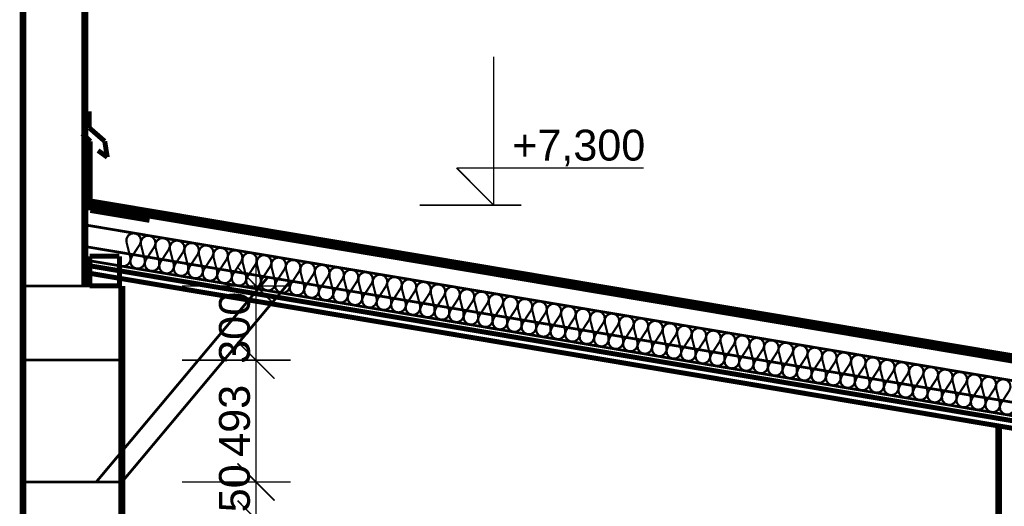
# Model space of a CAD drawing. Extents: x -289843 to 60066, y -44128 to 109843.
# Tile 49 of 61: x 30690 to 34676, y 3840 to 5808. Entities that reach past the tile are written whole.
import ezdxf

# ---------------------------------------------------------------- set-up
doc = ezdxf.new("R2010")
doc.units = 0
doc.header["$MEASUREMENT"] = 0
doc.linetypes.add('Dlouhé čárky', pattern=[250, 150, -100])
for name, color, linetype in [('EXTERIOR_WALLS', 7, 'Continuous'), ('KÓTY', 7, 'Continuous'), ('múry', 7, 'Continuous')]:
    doc.layers.add(name, color=color, linetype=linetype)
doc.styles.add('GENERATED_STYLE_1', font='arial.ttf')
doc.dimstyles.new('Dimstyle_D87F', dxfattribs={"dimtxt": 125, "dimasz": 142.5, "dimexe": 0.18, "dimexo": 0.3, "dimgap": 0.09, "dimtad": 1, "dimdec": 0, "dimzin": 0, "dimdsep": 46, "dimtxsty": 'GENERATED_STYLE_1', "dimblk": 'ARROWHEAD_6', "dimblk1": 'ARROWHEAD_6', "dimblk2": 'ARROWHEAD_6', "dimcen": 0.09, "dimclrd": 124, "dimclre": 124, "dimclrt": 124, "dimadec": 0, "dimazin": 0, "dimtfac": 1, "dimtdec": 4, "dimtmove": 0, "dimatfit": 0, "dimfxl": 0, "dimtolj": 1, "dimtzin": 0, "dimarcsym": 0})

# ---------------------------------------------------------------- blocks, each defined once
blk = doc.blocks.new('InsulFib_70_1340')
at = {"layer": 'EXTERIOR_WALLS', "color": 0, "linetype": 'ByBlock', "const_width": 8.82}
for points in [[(57, 98.3), (59.4, 112.7), (54.6, 126.5), (43.9, 136.4), (29.7, 140), (15.6, 136.4), (4.8, 126.5), (0.1, 112.7), (2.5, 98.3)], [(116.5, 98.3), (118.9, 112.7), (114.1, 126.5), (103.4, 136.4), (89.2, 140), (75.1, 136.4), (64.3, 126.5), (59.6, 112.7), (62, 98.3)], [(176, 98.3), (178.4, 112.7), (173.6, 126.5), (162.9, 136.4), (148.7, 140), (134.6, 136.4), (123.8, 126.5), (119.1, 112.7), (121.5, 98.3)], [(235.5, 98.3), (237.9, 112.7), (233.1, 126.5), (222.4, 136.4), (208.2, 140), (194.1, 136.4), (183.3, 126.5), (178.6, 112.7), (181, 98.3)], [(295, 98.3), (297.4, 112.7), (292.6, 126.5), (281.9, 136.4), (267.7, 140), (253.6, 136.4), (242.8, 126.5), (238.1, 112.7), (240.5, 98.3)], [(354.5, 98.3), (356.9, 112.7), (352.1, 126.5), (341.4, 136.4), (327.2, 140), (313.1, 136.4), (302.3, 126.5), (297.6, 112.7), (300, 98.3)], [(414, 98.3), (416.4, 112.7), (411.6, 126.5), (400.9, 136.4), (386.7, 140), (372.6, 136.4), (361.8, 126.5), (357.1, 112.7), (359.5, 98.3)], [(473.5, 98.3), (475.9, 112.7), (471.1, 126.5), (460.4, 136.4), (446.2, 140), (432.1, 136.4), (421.3, 126.5), (416.6, 112.7), (419, 98.3)], [(533, 98.3), (535.4, 112.7), (530.6, 126.5), (519.9, 136.4), (505.7, 140), (491.6, 136.4), (480.8, 126.5), (476.1, 112.7), (478.5, 98.3)], [(592.5, 98.3), (594.9, 112.7), (590.1, 126.5), (579.4, 136.4), (565.2, 140), (551.1, 136.4), (540.3, 126.5), (535.6, 112.7), (538, 98.3)], [(652, 98.3), (654.4, 112.7), (649.6, 126.5), (638.9, 136.4), (624.7, 140), (610.6, 136.4), (599.8, 126.5), (595.1, 112.7), (597.5, 98.3)], [(711.5, 98.3), (713.9, 112.7), (709.1, 126.5), (698.4, 136.4), (684.2, 140), (670.1, 136.4), (659.3, 126.5), (654.6, 112.7), (657, 98.3)], [(771, 98.3), (773.4, 112.7), (768.6, 126.5), (757.9, 136.4), (743.7, 140), (729.6, 136.4), (718.8, 126.5), (714.1, 112.7), (716.5, 98.3)], [(830.5, 98.3), (832.9, 112.7), (828.1, 126.5), (817.4, 136.4), (803.2, 140), (789.1, 136.4), (778.3, 126.5), (773.6, 112.7), (776, 98.3)], [(890, 98.3), (892.4, 112.7), (887.6, 126.5), (876.9, 136.4), (862.7, 140), (848.6, 136.4), (837.8, 126.5), (833.1, 112.7), (835.5, 98.3)], [(949.5, 98.3), (951.8, 112.7), (947.1, 126.5), (936.4, 136.4), (922.2, 140), (908, 136.4), (897.3, 126.5), (892.6, 112.7), (895, 98.3)], [(1009, 98.3), (1011.3, 112.7), (1006.6, 126.5), (995.9, 136.4), (981.7, 140), (967.5, 136.4), (956.8, 126.5), (952.1, 112.7), (954.5, 98.3)], [(1068.4, 98.3), (1070.8, 112.7), (1066.1, 126.5), (1055.4, 136.4), (1041.2, 140), (1027, 136.4), (1016.3, 126.5), (1011.6, 112.7), (1013.9, 98.3)], [(1127.9, 98.3), (1130.3, 112.7), (1125.6, 126.5), (1114.9, 136.4), (1100.7, 140), (1086.5, 136.4), (1075.8, 126.5), (1071.1, 112.7), (1073.4, 98.3)], [(1187.4, 98.3), (1189.8, 112.7), (1185.1, 126.5), (1174.3, 136.4), (1160.2, 140), (1146, 136.4), (1135.3, 126.5), (1130.5, 112.7), (1132.9, 98.3)], [(1246.9, 98.3), (1249.3, 112.7), (1244.6, 126.5), (1233.8, 136.4), (1219.7, 140), (1205.5, 136.4), (1194.8, 126.5), (1190, 112.7), (1192.4, 98.3)], [(1306.4, 98.3), (1308.8, 112.7), (1304.1, 126.5), (1293.3, 136.4), (1279.2, 140), (1265, 136.4), (1254.3, 126.5), (1249.5, 112.7), (1251.9, 98.3)], [(1365.9, 98.3), (1368.3, 112.7), (1363.6, 126.5), (1352.8, 136.4), (1338.7, 140), (1324.5, 136.4), (1313.8, 126.5), (1309, 112.7), (1311.4, 98.3)], [(1425.4, 98.3), (1427.8, 112.7), (1423.1, 126.5), (1412.3, 136.4), (1398.2, 140), (1384, 136.4), (1373.3, 126.5), (1368.5, 112.7), (1370.9, 98.3)], [(1484.9, 98.3), (1487.3, 112.7), (1482.6, 126.5), (1471.8, 136.4), (1457.7, 140), (1443.5, 136.4), (1432.8, 126.5), (1428, 112.7), (1430.4, 98.3)], [(1544.4, 98.3), (1546.8, 112.7), (1542.1, 126.5), (1531.3, 136.4), (1517.2, 140), (1503, 136.4), (1492.3, 126.5), (1487.5, 112.7), (1489.9, 98.3)], [(1603.9, 98.3), (1606.3, 112.7), (1601.6, 126.5), (1590.8, 136.4), (1576.7, 140), (1562.5, 136.4), (1551.8, 126.5), (1547, 112.7), (1549.4, 98.3)], [(1663.4, 98.3), (1665.8, 112.7), (1661.1, 126.5), (1650.3, 136.4), (1636.2, 140), (1622, 136.4), (1611.3, 126.5), (1606.5, 112.7), (1608.9, 98.3)], [(1722.9, 98.3), (1725.3, 112.7), (1720.6, 126.5), (1709.8, 136.4), (1695.7, 140), (1681.5, 136.4), (1670.8, 126.5), (1666, 112.7), (1668.4, 98.3)], [(1782.4, 98.3), (1784.8, 112.7), (1780.1, 126.5), (1769.3, 136.4), (1755.2, 140), (1741, 136.4), (1730.3, 126.5), (1725.5, 112.7), (1727.9, 98.3)], [(1841.9, 98.3), (1844.3, 112.7), (1839.6, 126.5), (1828.8, 136.4), (1814.7, 140), (1800.5, 136.4), (1789.8, 126.5), (1785, 112.7), (1787.4, 98.3)], [(1901.4, 98.3), (1903.8, 112.7), (1899.1, 126.5), (1888.3, 136.4), (1874.2, 140), (1860, 136.4), (1849.3, 126.5), (1844.5, 112.7), (1846.9, 98.3)], [(1960.9, 98.3), (1963.3, 112.7), (1958.6, 126.5), (1947.8, 136.4), (1933.7, 140), (1919.5, 136.4), (1908.8, 126.5), (1904, 112.7), (1906.4, 98.3)], [(2020.4, 98.3), (2022.8, 112.7), (2018.1, 126.5), (2007.3, 136.4), (1993.2, 140), (1979, 136.4), (1968.3, 126.5), (1963.5, 112.7), (1965.9, 98.3)], [(2079.9, 98.3), (2082.3, 112.7), (2077.5, 126.5), (2066.8, 136.4), (2052.6, 140), (2038.5, 136.4), (2027.8, 126.5), (2023, 112.7), (2025.4, 98.3)], [(2139.4, 98.3), (2141.8, 112.7), (2137, 126.5), (2126.3, 136.4), (2112.1, 140), (2098, 136.4), (2087.2, 126.5), (2082.5, 112.7), (2084.9, 98.3)], [(2198.9, 98.3), (2201.3, 112.7), (2196.5, 126.5), (2185.8, 136.4), (2171.6, 140), (2157.5, 136.4), (2146.7, 126.5), (2142, 112.7), (2144.4, 98.3)], [(2258.4, 98.3), (2260.8, 112.7), (2256, 126.5), (2245.3, 136.4), (2231.1, 140), (2217, 136.4), (2206.2, 126.5), (2201.5, 112.7), (2203.9, 98.3)], [(2317.9, 98.3), (2320.3, 112.7), (2315.5, 126.5), (2304.8, 136.4), (2290.6, 140), (2276.5, 136.4), (2265.7, 126.5), (2261, 112.7), (2263.4, 98.3)], [(2377.4, 98.3), (2379.8, 112.7), (2375, 126.5), (2364.3, 136.4), (2350.1, 140), (2336, 136.4), (2325.2, 126.5), (2320.5, 112.7), (2322.9, 98.3)], [(2436.9, 98.3), (2439.3, 112.7), (2434.5, 126.5), (2423.8, 136.4), (2409.6, 140), (2395.5, 136.4), (2384.7, 126.5), (2380, 112.7), (2382.4, 98.3)], [(2496.4, 98.3), (2498.8, 112.7), (2494, 126.5), (2483.3, 136.4), (2469.1, 140), (2455, 136.4), (2444.2, 126.5), (2439.5, 112.7), (2441.9, 98.3)], [(2555.9, 98.3), (2558.3, 112.7), (2553.5, 126.5), (2542.8, 136.4), (2528.6, 140), (2514.5, 136.4), (2503.7, 126.5), (2499, 112.7), (2501.4, 98.3)], [(2615.4, 98.3), (2617.8, 112.7), (2613, 126.5), (2602.3, 136.4), (2588.1, 140), (2574, 136.4), (2563.2, 126.5), (2558.5, 112.7), (2560.9, 98.3)], [(2674.9, 98.3), (2677.3, 112.7), (2672.5, 126.5), (2661.8, 136.4), (2647.6, 140), (2633.5, 136.4), (2622.7, 126.5), (2618, 112.7), (2620.4, 98.3)], [(2734.4, 98.3), (2736.8, 112.7), (2732, 126.5), (2721.3, 136.4), (2707.1, 140), (2693, 136.4), (2682.2, 126.5), (2677.5, 112.7), (2679.9, 98.3)], [(2793.9, 98.3), (2796.3, 112.7), (2791.5, 126.5), (2780.8, 136.4), (2766.6, 140), (2752.5, 136.4), (2741.7, 126.5), (2737, 112.7), (2739.4, 98.3)], [(2853.4, 98.3), (2855.8, 112.7), (2851, 126.5), (2840.3, 136.4), (2826.1, 140), (2812, 136.4), (2801.2, 126.5), (2796.5, 112.7), (2798.9, 98.3)], [(2912.9, 98.3), (2915.3, 112.7), (2910.5, 126.5), (2899.8, 136.4), (2885.6, 140), (2871.5, 136.4), (2860.7, 126.5), (2856, 112.7), (2858.4, 98.3)], [(2972.4, 98.3), (2974.8, 112.7), (2970, 126.5), (2959.3, 136.4), (2945.1, 140), (2931, 136.4), (2920.2, 126.5), (2915.5, 112.7), (2917.9, 98.3)], [(3031.9, 98.3), (3034.2, 112.7), (3029.5, 126.5), (3018.8, 136.4), (3004.6, 140), (2990.4, 136.4), (2979.7, 126.5), (2975, 112.7), (2977.4, 98.3)], [(3091.3, 98.3), (3093.7, 112.7), (3089, 126.5), (3078.3, 136.4), (3064.1, 140), (3049.9, 136.4), (3039.2, 126.5), (3034.5, 112.7), (3036.9, 98.3)], [(3150.8, 98.3), (3153.2, 112.7), (3148.5, 126.5), (3137.8, 136.4), (3123.6, 140), (3109.4, 136.4), (3098.7, 126.5), (3094, 112.7), (3096.3, 98.3)], [(3210.3, 98.3), (3212.7, 112.7), (3208, 126.5), (3197.2, 136.4), (3183.1, 140), (3168.9, 136.4), (3158.2, 126.5), (3153.4, 112.7), (3155.8, 98.3)], [(3269.8, 98.3), (3272.2, 112.7), (3267.5, 126.5), (3256.7, 136.4), (3242.6, 140), (3228.4, 136.4), (3217.7, 126.5), (3212.9, 112.7), (3215.3, 98.3)], [(3329.3, 98.3), (3331.7, 112.7), (3327, 126.5), (3316.2, 136.4), (3302.1, 140), (3287.9, 136.4), (3277.2, 126.5), (3272.4, 112.7), (3274.8, 98.3)], [(3388.8, 98.3), (3391.2, 112.7), (3386.5, 126.5), (3375.7, 136.4), (3361.6, 140), (3347.4, 136.4), (3336.7, 126.5), (3331.9, 112.7), (3334.3, 98.3)], [(3448.3, 98.3), (3450.7, 112.7), (3446, 126.5), (3435.2, 136.4), (3421.1, 140), (3406.9, 136.4), (3396.2, 126.5), (3391.4, 112.7), (3393.8, 98.3)], [(3507.8, 98.3), (3510.2, 112.7), (3505.5, 126.5), (3494.7, 136.4), (3480.6, 140), (3466.4, 136.4), (3455.7, 126.5), (3450.9, 112.7), (3453.3, 98.3)], [(3567.3, 98.3), (3569.7, 112.7), (3565, 126.5), (3554.2, 136.4), (3540.1, 140), (3525.9, 136.4), (3515.2, 126.5), (3510.4, 112.7), (3512.8, 98.3)], [(3626.8, 98.3), (3629.2, 112.7), (3624.5, 126.5), (3613.7, 136.4), (3599.6, 140), (3585.4, 136.4), (3574.7, 126.5), (3569.9, 112.7), (3572.3, 98.3)], [(2.5, 98.3), (27.2, 41.7)], [(32.2, 41.7), (57, 98.3)], [(62, 98.3), (86.7, 41.7)], [(91.7, 41.7), (116.5, 98.3)], [(121.5, 98.3), (146.2, 41.7)], [(151.2, 41.7), (176, 98.3)], [(181, 98.3), (205.7, 41.7)], [(210.7, 41.7), (235.5, 98.3)], [(240.5, 98.3), (265.2, 41.7)], [(270.2, 41.7), (295, 98.3)], [(300, 98.3), (324.7, 41.7)], [(329.7, 41.7), (354.5, 98.3)], [(359.5, 98.3), (384.2, 41.7)], [(389.2, 41.7), (414, 98.3)], [(419, 98.3), (443.7, 41.7)], [(448.7, 41.7), (473.5, 98.3)], [(478.5, 98.3), (503.2, 41.7)], [(508.2, 41.7), (533, 98.3)], [(538, 98.3), (562.7, 41.7)], [(567.7, 41.7), (592.5, 98.3)], [(597.5, 98.3), (622.2, 41.7)], [(627.2, 41.7), (652, 98.3)], [(657, 98.3), (681.7, 41.7)], [(686.7, 41.7), (711.5, 98.3)], [(716.5, 98.3), (741.2, 41.7)], [(746.2, 41.7), (771, 98.3)], [(776, 98.3), (800.7, 41.7)], [(805.7, 41.7), (830.5, 98.3)], [(835.5, 98.3), (860.2, 41.7)], [(865.2, 41.7), (890, 98.3)], [(895, 98.3), (919.7, 41.7)], [(924.7, 41.7), (949.5, 98.3)], [(954.5, 98.3), (979.2, 41.7)], [(984.2, 41.7), (1009, 98.3)], [(1013.9, 98.3), (1038.7, 41.7)], [(1043.7, 41.7), (1068.4, 98.3)], [(1073.4, 98.3), (1098.2, 41.7)], [(1103.2, 41.7), (1127.9, 98.3)], [(1132.9, 98.3), (1157.7, 41.7)], [(1162.7, 41.7), (1187.4, 98.3)], [(1192.4, 98.3), (1217.2, 41.7)], [(1222.2, 41.7), (1246.9, 98.3)], [(1251.9, 98.3), (1276.7, 41.7)], [(1281.7, 41.7), (1306.4, 98.3)], [(1311.4, 98.3), (1336.2, 41.7)], [(1341.2, 41.7), (1365.9, 98.3)], [(1370.9, 98.3), (1395.7, 41.7)], [(1400.7, 41.7), (1425.4, 98.3)], [(1430.4, 98.3), (1455.2, 41.7)], [(1460.2, 41.7), (1484.9, 98.3)], [(1489.9, 98.3), (1514.7, 41.7)], [(1519.7, 41.7), (1544.4, 98.3)], [(1549.4, 98.3), (1574.2, 41.7)], [(1579.2, 41.7), (1603.9, 98.3)], [(1608.9, 98.3), (1633.7, 41.7)], [(1638.7, 41.7), (1663.4, 98.3)], [(1668.4, 98.3), (1693.2, 41.7)], [(1698.2, 41.7), (1722.9, 98.3)], [(1727.9, 98.3), (1752.7, 41.7)], [(1757.7, 41.7), (1782.4, 98.3)], [(1787.4, 98.3), (1812.2, 41.7)], [(1817.2, 41.7), (1841.9, 98.3)], [(1846.9, 98.3), (1871.7, 41.7)], [(1876.7, 41.7), (1901.4, 98.3)], [(1906.4, 98.3), (1931.2, 41.7)], [(1936.2, 41.7), (1960.9, 98.3)], [(1965.9, 98.3), (1990.7, 41.7)], [(1995.7, 41.7), (2020.4, 98.3)], [(2025.4, 98.3), (2050.2, 41.7)], [(2055.1, 41.7), (2079.9, 98.3)], [(2084.9, 98.3), (2109.6, 41.7)], [(2114.6, 41.7), (2139.4, 98.3)], [(2144.4, 98.3), (2169.1, 41.7)], [(2174.1, 41.7), (2198.9, 98.3)], [(2203.9, 98.3), (2228.6, 41.7)], [(2233.6, 41.7), (2258.4, 98.3)], [(2263.4, 98.3), (2288.1, 41.7)], [(2293.1, 41.7), (2317.9, 98.3)], [(2322.9, 98.3), (2347.6, 41.7)], [(2352.6, 41.7), (2377.4, 98.3)], [(2382.4, 98.3), (2407.1, 41.7)], [(2412.1, 41.7), (2436.9, 98.3)], [(2441.9, 98.3), (2466.6, 41.7)], [(2471.6, 41.7), (2496.4, 98.3)], [(2501.4, 98.3), (2526.1, 41.7)], [(2531.1, 41.7), (2555.9, 98.3)], [(2560.9, 98.3), (2585.6, 41.7)], [(2590.6, 41.7), (2615.4, 98.3)], [(2620.4, 98.3), (2645.1, 41.7)], [(2650.1, 41.7), (2674.9, 98.3)], [(2679.9, 98.3), (2704.6, 41.7)], [(2709.6, 41.7), (2734.4, 98.3)], [(2739.4, 98.3), (2764.1, 41.7)], [(2769.1, 41.7), (2793.9, 98.3)], [(2798.9, 98.3), (2823.6, 41.7)], [(2828.6, 41.7), (2853.4, 98.3)], [(2858.4, 98.3), (2883.1, 41.7)], [(2888.1, 41.7), (2912.9, 98.3)], [(2917.9, 98.3), (2942.6, 41.7)], [(2947.6, 41.7), (2972.4, 98.3)], [(2977.4, 98.3), (3002.1, 41.7)], [(3007.1, 41.7), (3031.9, 98.3)], [(3036.9, 98.3), (3061.6, 41.7)], [(3066.6, 41.7), (3091.3, 98.3)], [(3096.3, 98.3), (3121.1, 41.7)], [(3126.1, 41.7), (3150.8, 98.3)], [(3155.8, 98.3), (3180.6, 41.7)], [(3185.6, 41.7), (3210.3, 98.3)], [(3215.3, 98.3), (3240.1, 41.7)], [(3245.1, 41.7), (3269.8, 98.3)], [(3274.8, 98.3), (3299.6, 41.7)], [(3304.6, 41.7), (3329.3, 98.3)], [(3334.3, 98.3), (3359.1, 41.7)], [(3364.1, 41.7), (3388.8, 98.3)], [(3393.8, 98.3), (3418.6, 41.7)], [(3423.6, 41.7), (3448.3, 98.3)], [(3453.3, 98.3), (3478.1, 41.7)], [(3483.1, 41.7), (3507.8, 98.3)], [(3512.8, 98.3), (3537.6, 41.7)], [(3542.6, 41.7), (3567.3, 98.3)], [(3572.3, 98.3), (3597.1, 41.7)], [(3602.1, 41.7), (3626.8, 98.3)], [(0, 0), (7.3, 0.9), (14.2, 3.6), (20.1, 7.9), (24.9, 13.5), (28.1, 20.1), (29.6, 27.3), (29.3, 34.7), (27.2, 41.7)], [(32.2, 41.7), (29.9, 27.3), (34.6, 13.5), (45.3, 3.6), (59.5, 0), (73.7, 3.6), (84.4, 13.5), (89.1, 27.3), (86.7, 41.7)], [(91.7, 41.7), (89.3, 27.3), (94.1, 13.5), (104.8, 3.6), (119, 0), (133.1, 3.6), (143.9, 13.5), (148.6, 27.3), (146.2, 41.7)], [(151.2, 41.7), (148.8, 27.3), (153.6, 13.5), (164.3, 3.6), (178.5, 0), (192.6, 3.6), (203.4, 13.5), (208.1, 27.3), (205.7, 41.7)], [(210.7, 41.7), (208.3, 27.3), (213.1, 13.5), (223.8, 3.6), (238, 0), (252.1, 3.6), (262.9, 13.5), (267.6, 27.3), (265.2, 41.7)], [(270.2, 41.7), (267.8, 27.3), (272.6, 13.5), (283.3, 3.6), (297.5, 0), (311.6, 3.6), (322.4, 13.5), (327.1, 27.3), (324.7, 41.7)], [(329.7, 41.7), (327.3, 27.3), (332.1, 13.5), (342.8, 3.6), (357, 0), (371.1, 3.6), (381.9, 13.5), (386.6, 27.3), (384.2, 41.7)], [(389.2, 41.7), (386.8, 27.3), (391.6, 13.5), (402.3, 3.6), (416.5, 0), (430.6, 3.6), (441.4, 13.5), (446.1, 27.3), (443.7, 41.7)], [(448.7, 41.7), (446.3, 27.3), (451.1, 13.5), (461.8, 3.6), (476, 0), (490.1, 3.6), (500.9, 13.5), (505.6, 27.3), (503.2, 41.7)], [(508.2, 41.7), (505.8, 27.3), (510.6, 13.5), (521.3, 3.6), (535.5, 0), (549.6, 3.6), (560.4, 13.5), (565.1, 27.3), (562.7, 41.7)], [(567.7, 41.7), (565.3, 27.3), (570.1, 13.5), (580.8, 3.6), (595, 0), (609.1, 3.6), (619.9, 13.5), (624.6, 27.3), (622.2, 41.7)], [(627.2, 41.7), (624.8, 27.3), (629.6, 13.5), (640.3, 3.6), (654.5, 0), (668.6, 3.6), (679.4, 13.5), (684.1, 27.3), (681.7, 41.7)], [(686.7, 41.7), (684.3, 27.3), (689.1, 13.5), (699.8, 3.6), (714, 0), (728.1, 3.6), (738.9, 13.5), (743.6, 27.3), (741.2, 41.7)], [(746.2, 41.7), (743.8, 27.3), (748.6, 13.5), (759.3, 3.6), (773.5, 0), (787.6, 3.6), (798.4, 13.5), (803.1, 27.3), (800.7, 41.7)], [(805.7, 41.7), (803.3, 27.3), (808.1, 13.5), (818.8, 3.6), (833, 0), (847.1, 3.6), (857.9, 13.5), (862.6, 27.3), (860.2, 41.7)], [(865.2, 41.7), (862.8, 27.3), (867.6, 13.5), (878.3, 3.6), (892.5, 0), (906.6, 3.6), (917.4, 13.5), (922.1, 27.3), (919.7, 41.7)], [(924.7, 41.7), (922.3, 27.3), (927.1, 13.5), (937.8, 3.6), (952, 0), (966.1, 3.6), (976.9, 13.5), (981.6, 27.3), (979.2, 41.7)], [(984.2, 41.7), (981.8, 27.3), (986.6, 13.5), (997.3, 3.6), (1011.4, 0), (1025.6, 3.6), (1036.3, 13.5), (1041.1, 27.3), (1038.7, 41.7)], [(1043.7, 41.7), (1041.3, 27.3), (1046, 13.5), (1056.8, 3.6), (1070.9, 0), (1085.1, 3.6), (1095.8, 13.5), (1100.6, 27.3), (1098.2, 41.7)], [(1103.2, 41.7), (1100.8, 27.3), (1105.5, 13.5), (1116.3, 3.6), (1130.4, 0), (1144.6, 3.6), (1155.3, 13.5), (1160.1, 27.3), (1157.7, 41.7)], [(1162.7, 41.7), (1160.3, 27.3), (1165, 13.5), (1175.8, 3.6), (1189.9, 0), (1204.1, 3.6), (1214.8, 13.5), (1219.6, 27.3), (1217.2, 41.7)], [(1222.2, 41.7), (1219.8, 27.3), (1224.5, 13.5), (1235.3, 3.6), (1249.4, 0), (1263.6, 3.6), (1274.3, 13.5), (1279.1, 27.3), (1276.7, 41.7)], [(1281.7, 41.7), (1279.3, 27.3), (1284, 13.5), (1294.8, 3.6), (1308.9, 0), (1323.1, 3.6), (1333.8, 13.5), (1338.6, 27.3), (1336.2, 41.7)], [(1341.2, 41.7), (1338.8, 27.3), (1343.5, 13.5), (1354.3, 3.6), (1368.4, 0), (1382.6, 3.6), (1393.3, 13.5), (1398.1, 27.3), (1395.7, 41.7)], [(1400.7, 41.7), (1398.3, 27.3), (1403, 13.5), (1413.8, 3.6), (1427.9, 0), (1442.1, 3.6), (1452.8, 13.5), (1457.6, 27.3), (1455.2, 41.7)], [(1460.2, 41.7), (1457.8, 27.3), (1462.5, 13.5), (1473.3, 3.6), (1487.4, 0), (1501.6, 3.6), (1512.3, 13.5), (1517.1, 27.3), (1514.7, 41.7)], [(1519.7, 41.7), (1517.3, 27.3), (1522, 13.5), (1532.8, 3.6), (1546.9, 0), (1561.1, 3.6), (1571.8, 13.5), (1576.6, 27.3), (1574.2, 41.7)], [(1579.2, 41.7), (1576.8, 27.3), (1581.5, 13.5), (1592.3, 3.6), (1606.4, 0), (1620.6, 3.6), (1631.3, 13.5), (1636.1, 27.3), (1633.7, 41.7)], [(1638.7, 41.7), (1636.3, 27.3), (1641, 13.5), (1651.8, 3.6), (1665.9, 0), (1680.1, 3.6), (1690.8, 13.5), (1695.6, 27.3), (1693.2, 41.7)], [(1698.2, 41.7), (1695.8, 27.3), (1700.5, 13.5), (1711.3, 3.6), (1725.4, 0), (1739.6, 3.6), (1750.3, 13.5), (1755.1, 27.3), (1752.7, 41.7)], [(1757.7, 41.7), (1755.3, 27.3), (1760, 13.5), (1770.8, 3.6), (1784.9, 0), (1799.1, 3.6), (1809.8, 13.5), (1814.6, 27.3), (1812.2, 41.7)], [(1817.2, 41.7), (1814.8, 27.3), (1819.5, 13.5), (1830.3, 3.6), (1844.4, 0), (1858.6, 3.6), (1869.3, 13.5), (1874.1, 27.3), (1871.7, 41.7)], [(1876.7, 41.7), (1874.3, 27.3), (1879, 13.5), (1889.8, 3.6), (1903.9, 0), (1918.1, 3.6), (1928.8, 13.5), (1933.6, 27.3), (1931.2, 41.7)], [(1936.2, 41.7), (1933.8, 27.3), (1938.5, 13.5), (1949.2, 3.6), (1963.4, 0), (1977.6, 3.6), (1988.3, 13.5), (1993, 27.3), (1990.7, 41.7)], [(1995.7, 41.7), (1993.3, 27.3), (1998, 13.5), (2008.7, 3.6), (2022.9, 0), (2037.1, 3.6), (2047.8, 13.5), (2052.5, 27.3), (2050.1, 41.7)], [(2055.1, 41.7), (2052.8, 27.3), (2057.5, 13.5), (2068.2, 3.6), (2082.4, 0), (2096.6, 3.6), (2107.3, 13.5), (2112, 27.3), (2109.6, 41.7)], [(2114.6, 41.7), (2112.2, 27.3), (2117, 13.5), (2127.7, 3.6), (2141.9, 0), (2156, 3.6), (2166.8, 13.5), (2171.5, 27.3), (2169.1, 41.7)], [(2174.1, 41.7), (2171.7, 27.3), (2176.5, 13.5), (2187.2, 3.6), (2201.4, 0), (2215.5, 3.6), (2226.3, 13.5), (2231, 27.3), (2228.6, 41.7)], [(2233.6, 41.7), (2231.2, 27.3), (2236, 13.5), (2246.7, 3.6), (2260.9, 0), (2275, 3.6), (2285.8, 13.5), (2290.5, 27.3), (2288.1, 41.7)], [(2293.1, 41.7), (2290.7, 27.3), (2295.5, 13.5), (2306.2, 3.6), (2320.4, 0), (2334.5, 3.6), (2345.3, 13.5), (2350, 27.3), (2347.6, 41.7)], [(2352.6, 41.7), (2350.2, 27.3), (2355, 13.5), (2365.7, 3.6), (2379.9, 0), (2394, 3.6), (2404.8, 13.5), (2409.5, 27.3), (2407.1, 41.7)], [(2412.1, 41.7), (2409.7, 27.3), (2414.5, 13.5), (2425.2, 3.6), (2439.4, 0), (2453.5, 3.6), (2464.3, 13.5), (2469, 27.3), (2466.6, 41.7)], [(2471.6, 41.7), (2469.2, 27.3), (2474, 13.5), (2484.7, 3.6), (2498.9, 0), (2513, 3.6), (2523.8, 13.5), (2528.5, 27.3), (2526.1, 41.7)], [(2531.1, 41.7), (2528.7, 27.3), (2533.5, 13.5), (2544.2, 3.6), (2558.4, 0), (2572.5, 3.6), (2583.3, 13.5), (2588, 27.3), (2585.6, 41.7)], [(2590.6, 41.7), (2588.2, 27.3), (2593, 13.5), (2603.7, 3.6), (2617.9, 0), (2632, 3.6), (2642.8, 13.5), (2647.5, 27.3), (2645.1, 41.7)], [(2650.1, 41.7), (2647.7, 27.3), (2652.5, 13.5), (2663.2, 3.6), (2677.4, 0), (2691.5, 3.6), (2702.3, 13.5), (2707, 27.3), (2704.6, 41.7)], [(2709.6, 41.7), (2707.2, 27.3), (2712, 13.5), (2722.7, 3.6), (2736.9, 0), (2751, 3.6), (2761.8, 13.5), (2766.5, 27.3), (2764.1, 41.7)], [(2769.1, 41.7), (2766.7, 27.3), (2771.5, 13.5), (2782.2, 3.6), (2796.4, 0), (2810.5, 3.6), (2821.3, 13.5), (2826, 27.3), (2823.6, 41.7)], [(2828.6, 41.7), (2826.2, 27.3), (2831, 13.5), (2841.7, 3.6), (2855.9, 0), (2870, 3.6), (2880.8, 13.5), (2885.5, 27.3), (2883.1, 41.7)], [(2888.1, 41.7), (2885.7, 27.3), (2890.5, 13.5), (2901.2, 3.6), (2915.4, 0), (2929.5, 3.6), (2940.3, 13.5), (2945, 27.3), (2942.6, 41.7)], [(2947.6, 41.7), (2945.2, 27.3), (2950, 13.5), (2960.7, 3.6), (2974.9, 0), (2989, 3.6), (2999.8, 13.5), (3004.5, 27.3), (3002.1, 41.7)], [(3007.1, 41.7), (3004.7, 27.3), (3009.5, 13.5), (3020.2, 3.6), (3034.4, 0), (3048.5, 3.6), (3059.3, 13.5), (3064, 27.3), (3061.6, 41.7)], [(3066.6, 41.7), (3064.2, 27.3), (3068.9, 13.5), (3079.7, 3.6), (3093.8, 0), (3108, 3.6), (3118.7, 13.5), (3123.5, 27.3), (3121.1, 41.7)], [(3126.1, 41.7), (3123.7, 27.3), (3128.4, 13.5), (3139.2, 3.6), (3153.3, 0), (3167.5, 3.6), (3178.2, 13.5), (3183, 27.3), (3180.6, 41.7)], [(3185.6, 41.7), (3183.2, 27.3), (3187.9, 13.5), (3198.7, 3.6), (3212.8, 0), (3227, 3.6), (3237.7, 13.5), (3242.5, 27.3), (3240.1, 41.7)], [(3245.1, 41.7), (3242.7, 27.3), (3247.4, 13.5), (3258.2, 3.6), (3272.3, 0), (3286.5, 3.6), (3297.2, 13.5), (3302, 27.3), (3299.6, 41.7)], [(3304.6, 41.7), (3302.2, 27.3), (3306.9, 13.5), (3317.7, 3.6), (3331.8, 0), (3346, 3.6), (3356.7, 13.5), (3361.5, 27.3), (3359.1, 41.7)], [(3364.1, 41.7), (3361.7, 27.3), (3366.4, 13.5), (3377.2, 3.6), (3391.3, 0), (3405.5, 3.6), (3416.2, 13.5), (3421, 27.3), (3418.6, 41.7)], [(3423.6, 41.7), (3421.2, 27.3), (3425.9, 13.5), (3436.7, 3.6), (3450.8, 0), (3465, 3.6), (3475.7, 13.5), (3480.5, 27.3), (3478.1, 41.7)], [(3483.1, 41.7), (3480.7, 27.3), (3485.4, 13.5), (3496.2, 3.6), (3510.3, 0), (3524.5, 3.6), (3535.2, 13.5), (3540, 27.3), (3537.6, 41.7)], [(3542.6, 41.7), (3540.2, 27.3), (3544.9, 13.5), (3555.7, 3.6), (3569.8, 0), (3584, 3.6), (3594.7, 13.5), (3599.5, 27.3), (3597.1, 41.7)], [(3602.1, 41.7), (3599.7, 27.3), (3604.4, 13.5), (3615.2, 3.6), (3629.3, 0), (3643.5, 3.6), (3654.2, 13.5), (3659, 27.3), (3656.6, 41.7)]]:
    blk.add_lwpolyline(points, dxfattribs=at)
blk = doc.blocks.new('DIM_2104', base_point=(-8539.4, 7300))
at = {"layer": 'KÓTY', "color": 124, "linetype": 'Continuous', "const_width": 6.17}
for points in [[(-8539.4, 7300), (-8539.4, 7900)], [(-8539.4, 7300), (-8689.4, 7450)], [(-8689.4, 7450), (-8539.4, 7450)], [(-8539.4, 7450), (-7932.3, 7450)], [(-8539.4, 7300), (-8839.4, 7300)], [(-8539.4, 7300), (-8426.9, 7300)]]:
    blk.add_lwpolyline(points, dxfattribs=at)
at = {"layer": 'KÓTY', "color": 124, "style": 'GENERATED_STYLE_1', "oblique": 0}
blk.add_text('+7,300', height=125, dxfattribs=at).set_placement((-8464.4, 7480))
blk = doc.blocks.new('*D651')
at = {"layer": 'KÓTY', "color": 124, "linetype": 'Continuous', "transparency": 16777216, "const_width": 6.17}
for points in [[(-9576.6, 5305), (-9426.6, 5155)], [(-9360.9, 5230), (-9801.6, 5230)], [(-9501.6, 3730), (-9501.6, 5230)], [(-9576.6, 3805), (-9426.6, 3655)], [(-9360.9, 3730), (-9801.6, 3730)], [(-9501.6, 3617.5), (-9501.6, 3730)]]:
    blk.add_lwpolyline(points, dxfattribs=at)
at = {"layer": 'KÓTY', "color": 124, "transparency": 16777216, "style": 'GENERATED_STYLE_1', "oblique": 0}
blk.add_text('1\xa0500', height=125, rotation=90, dxfattribs=at).set_placement((-9526.6, 4263.9))
blk = doc.blocks.new('ARROWHEAD_6')
at = {"color": 0, "linetype": 'Continuous'}
for p, q in [((-0.5, -0.5), (0.5, 0.5)), ((0, 0), (-1, 0))]:
    blk.add_line(p, q, dxfattribs=at)
blk = doc.blocks.new('*D652')
at = {"layer": 'KÓTY', "color": 124, "linetype": 'Continuous', "transparency": 16777216, "const_width": 6.17}
for points in [[(-9576.6, 6105), (-9426.6, 5955)], [(-9360.9, 6030), (-9801.6, 6030)], [(-9501.6, 5230), (-9501.6, 6030)], [(-9576.6, 5305), (-9426.6, 5155)], [(-9360.9, 5230), (-9801.6, 5230)]]:
    blk.add_lwpolyline(points, dxfattribs=at)
at = {"layer": 'KÓTY', "color": 124, "transparency": 16777216, "style": 'GENERATED_STYLE_1', "oblique": 0}
for s, p in [('150', (-9526.6, 5960.4)), ('800', (-9526.6, 5485.4))]:
    blk.add_text(s, height=125, rotation=90, dxfattribs=at).set_placement(p)
blk = doc.blocks.new('*D653')
at = {"layer": 'KÓTY', "color": 124, "linetype": 'Continuous', "transparency": 16777216, "const_width": 6.17}
for points in [[(-9576.6, 6255), (-9426.6, 6105)], [(-9360.9, 6180), (-9801.6, 6180)], [(-9501.6, 6030), (-9501.6, 6180)], [(-9576.6, 6105), (-9426.6, 5955)], [(-9360.9, 6030), (-9801.6, 6030)]]:
    blk.add_lwpolyline(points, dxfattribs=at)
blk = doc.blocks.new('*D654')
at = {"layer": 'KÓTY', "color": 124, "linetype": 'Continuous', "transparency": 16777216, "const_width": 6.17}
for points in [[(-9576.6, 6748), (-9426.6, 6598)], [(-9360.9, 6673), (-9801.6, 6673)], [(-9501.6, 6180), (-9501.6, 6673)], [(-9576.6, 6255), (-9426.6, 6105)], [(-9360.9, 6180), (-9801.6, 6180)]]:
    blk.add_lwpolyline(points, dxfattribs=at)
at = {"layer": 'KÓTY', "color": 124, "transparency": 16777216, "style": 'GENERATED_STYLE_1', "oblique": 0}
for s, p in [('300', (-9526.6, 6658.1)), ('493', (-9526.6, 6281.9))]:
    blk.add_text(s, height=125, rotation=90, dxfattribs=at).set_placement(p)
blk = doc.blocks.new('*D655')
at = {"layer": 'KÓTY', "color": 124, "linetype": 'Continuous', "transparency": 16777216, "const_width": 6.17}
for points in [[(-9501.6, 6973), (-9501.6, 7085.5)], [(-9426.6, 6898), (-9576.6, 7048)], [(-9360.9, 6973), (-9801.6, 6973)], [(-9501.6, 6673), (-9501.6, 6973)], [(-9576.6, 6748), (-9426.6, 6598)], [(-9360.9, 6673), (-9801.6, 6673)]]:
    blk.add_lwpolyline(points, dxfattribs=at)
blk = doc.blocks.new('DIM_2115', base_point=(-9501.6, 5230))
at = {"layer": 'KÓTY', "color": 124, "linetype": 'Continuous'}
for p1, p2, picture, middle in [((-10044.6, 6673), (-10044.6, 6973), '*D655', (-9589.1, 6706.4)), ((-10044.6, 6180), (-10044.6, 6673), '*D654', (-9589.1, 6330.1)), ((-10044.6, 6030), (-10044.6, 6180), '*D653', (-9589.1, 6008.6)), ((-10044.6, 5230), (-10044.6, 6030), '*D652', (-9589.1, 5533.6)), ((-10044.6, 3730), (-10044.6, 5230), '*D651', (-9589.1, 4312.1))]:
    dim = blk.add_aligned_dim(p1=p1, p2=p2, distance=-543.1, dimstyle='Dimstyle_D87F', dxfattribs=at)
    dim.commit()
    dim.dimension.update_dxf_attribs({"geometry": picture, "text_midpoint": middle, "text_rotation": 90})

msp = doc.modelspace()

# ---------------------------------------------------------------- linework, layer by layer
at = {"layer": 'múry', "color": 7, "linetype": 'Continuous'}
for points, const_width in [([(30703.5, 3788.4), (30703.5, 6508.4)], 27.5), ([(30953.5, 4731.4), (30953.5, 6508.4)], 27.5), ([(30971.6, 5437.3), (30971.6, 5370.7)], 20), ([(30975.8, 5316.1), (30942.9, 5347.9)], 20), ([(30971.6, 5370.7), (31034, 5316.6)], 20), ([(30975.8, 5316.1), (30975.8, 5036.9)], 20), ([(31034, 5316.6), (31044.4, 5252.1)], 20), ([(31044.4, 5252.1), (31006.9, 5279.1)], 20), ([(36303.5, 4186.2), (30953.5, 5083.6)], 11), ([(36303.5, 4155.8), (30953.5, 5053.2)], 11), ([(30975.8, 5036.9), (31215.3, 4996.8)], 20), ([(36303.5, 4081.1), (30953.5, 4978.5)], 11), ([(36303.5, 3918.9), (30953.5, 4816.3)], 20), ([(36303.5, 3939.1), (30953.5, 4836.6)], 11), ([(31093.4, 4851.4), (30973.4, 4851.4)], 20), ([(30973.4, 4731.4), (30973.4, 4851.4)], 20), ([(31093.4, 4731.4), (31093.4, 4851.4)], 20), ([(36303.5, 3888.4), (30953.5, 4785.9)], 20), ([(30999.5, 3938.4), (31694.4, 4766.7)], 11), ([(31103.5, 3788.4), (31103.5, 4731.4)], 27.5), ([(31103.5, 3938.4), (31785.6, 4751.4)], 11), ([(30703.5, 4731.4), (31103.5, 4731.4)], 11), ([(30973.4, 4731.4), (31093.4, 4731.4)], 20), ([(30703.5, 4431.4), (31103.5, 4431.4)], 11), ([(34653.5, 3508.4), (34653.5, 4165.2)], 27.5), ([(30703.5, 3938.4), (31103.5, 3938.4)], 11)]:
    msp.add_lwpolyline(points, dxfattribs=dict(at, const_width=const_width))
at = {"layer": 'múry', "color": 7, "linetype": 'Dlouhé čárky'}
for points, const_width in [([(36303.5, 4171), (30953.5, 5068.4)], 27.5), ([(36303.5, 3993.5), (30953.5, 4891)], 11)]:
    msp.add_lwpolyline(points, dxfattribs=dict(at, const_width=const_width))

# ---------------------------------------------------------------- block references
at = {"layer": 'EXTERIOR_WALLS', "color": 7, "linetype": 'Continuous', "rotation": 350.48}
msp.add_blockref('InsulFib_70_1340', (31103.5, 4811.4), dxfattribs=at)
at = {"layer": 'KÓTY', "color": 7, "linetype": 'Continuous'}
for name, p in [('DIM_2104', (32608.7, 5058.4)), ('DIM_2115', (31646.6, 2988.4))]:
    msp.add_blockref(name, p, dxfattribs=at)

doc.saveas('drawing.dxf')
